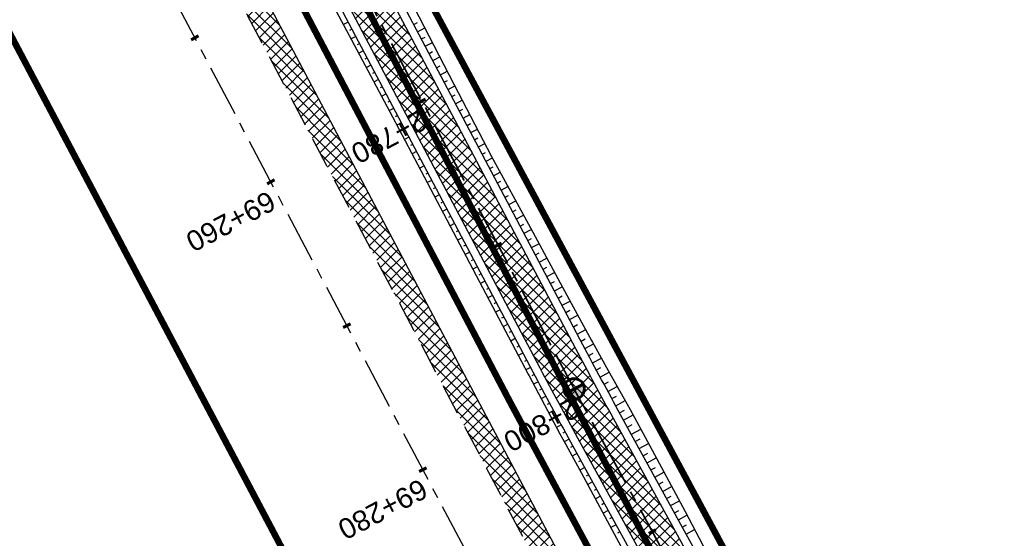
# Model space of a CAD drawing. Header units: metres. Extents: x 7529682 to 7533751, y 5721195 to 5727842.
# Tile 82 of 210: x 7530987 to 7531048, y 5725317 to 5725349. Entities that reach past the tile are written whole.
import ezdxf

# ---------------------------------------------------------------- set-up
doc = ezdxf.new("R2010")
doc.units = ezdxf.units.M
for name, pattern in [('817-dzialki-09-05-04$0$HIDDEN', [0.375, 0.25, -0.125]), ('ACAD_ISO05W100', [33, 24, -3, 0, -3, 0, -3]), ('CENTER', [50.8, 31.75, -6.35, 6.35, -6.35]), ('CENTER2', [28.575, 19.05, -3.175, 3.175, -3.175]), ('HIDDEN', [9.525, 6.35, -3.175])]:
    doc.linetypes.add(name, pattern=pattern)
for name, color, linetype in [('C-DROGI-SYTUACJA', 7, 'Continuous'), ('C-DROGI-SYTUACJA-ETYKIETY', 7, 'Continuous'), ('D-hatch-pobocza', 131, 'Continuous'), ('D-pobocza', 60, 'Continuous'), ('D-rowy', 160, 'Continuous'), ('D-skarpa', 2, 'Continuous'), ('D-skarpa-kreskowanie', 2, 'Continuous')]:
    doc.layers.add(name, color=color, linetype=linetype)
for name, color, linetype, lineweight, true_color in [('D-ewidencja-numery', 7, 'Continuous', 50, 0x40ff00), ('D-hatch-ciag-pieszo-rowerowy', 7, 'Continuous', 13, 0xff9f80), ('D-LR-etap-III', 7, '817-dzialki-09-05-04$0$HIDDEN', 50, 0x00008f)]:
    doc.layers.add(name, color=color, linetype=linetype, lineweight=lineweight, true_color=true_color)
for name, color, linetype, lineweight in [('D-krawędzie', 3, 'Continuous', 30), ('D-obrzeża', 2, 'Continuous', 30), ('D-oś', 10, 'CENTER', 30), ('D-pas-drogowy', 7, 'ACAD_ISO05W100', 50)]:
    doc.layers.add(name, color=color, linetype=linetype, lineweight=lineweight)
doc.layers.add('poprzeczki', color=7, linetype='Continuous', true_color=0x0000c7)
doc.styles.get("Standard").update_dxf_attribs({"font": 'arial.ttf'})
pattern_1 = [(45, (0, 0), (-0.33675960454, 0.33675960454), []), (135, (0, 0), (-0.33675960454, -0.33675960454), [])]

# ---------------------------------------------------------------- blocks, each defined once
blk = doc.blocks.new('AeccTickLine')
at = {"color": 0, "linetype": 'ByBlock', "lineweight": -2}
blk.add_line((0, 1), (0, -1), dxfattribs=at)
blk = doc.blocks.new('kilometraz')
at = {"linetype": 'ByBlock', "lineweight": -2}
blk.add_hatch(color=0, dxfattribs=at).paths.add_polyline_path([(0, -0.28125, 0.41421356), (0.28125, 0, 0.41421356), (0, 0.28125)])
at = {"color": 0, "linetype": 'ByBlock', "lineweight": -2}
blk.add_line((0, 0.28125), (0, -0.28125), dxfattribs=at)
blk.add_circle((0, 0), 0.28125, dxfattribs=at)

msp = doc.modelspace()

# ---------------------------------------------------------------- hatches: boundary and pattern name
at = {"layer": 'D-hatch-ciag-pieszo-rowerowy'}
h = msp.add_hatch(dxfattribs=at)
h.set_pattern_fill('ANSI37', color=256, scale=0.15, style=0)
h.set_pattern_definition(pattern_1)
h.paths.add_polyline_path([(7531004.677, 5725360.684), (7531003.472, 5725360.289), (7531020.53, 5725328.004, 0.004067), (7531022.845, 5725323.708), (7531032.808, 5725305.571, -0.004228), (7531035.213, 5725301.104), (7531043.691, 5725285.032), (7531044.822, 5725285.569), (7531036.314, 5725301.696, 0.004228), (7531033.909, 5725306.164), (7531023.945, 5725324.301, -0.004067), (7531021.63, 5725328.597)])
h.paths.add_polyline_path([(7531003.472, 5725360.289), (7531002.267, 5725359.893), (7531019.429, 5725327.411, 0.004067), (7531021.744, 5725323.115), (7531031.707, 5725304.978, -0.004228), (7531034.112, 5725300.511), (7531042.561, 5725284.496), (7531043.691, 5725285.032), (7531035.213, 5725301.104, 0.004228), (7531032.808, 5725305.571), (7531022.845, 5725323.708, -0.004067), (7531020.53, 5725328.004)])
at = {"layer": 'D-hatch-pobocza'}
h = msp.add_hatch(dxfattribs=at)
h.set_pattern_fill('ANSI37', color=256, scale=0.15, style=0)
h.set_pattern_definition(pattern_1)
h.paths.add_polyline_path([(7531057.01, 5725246.72), (7531044.19, 5725271.11), (7531030.97, 5725296.42), (7531019.37, 5725318.31), (7531007.54, 5725340.71), (7530994.47, 5725365.47), (7530982.58, 5725387.65), (7530971.81, 5725408.22), (7530959.96, 5725430.76), (7530944.54, 5725460.14), (7530935.92, 5725477.07), (7530923.1, 5725500.31), (7530908, 5725529.49), (7530889.658, 5725563.375), (7530889.586, 5725561.257), (7530918.172, 5725507.178), (7530950.163, 5725446.305), (7530993.419, 5725364.265), (7531022.766, 5725308.719), (7531053.81, 5725249.872), (7531081.166, 5725197.875), (7531103.902, 5725154.541), (7531128.123, 5725108.448), (7531149.321, 5725068.209), (7531151.44, 5725067.36), (7531152.004, 5725067.286), (7531141.2, 5725086.69), (7531129.87, 5725108.78), (7531118.46, 5725130.11), (7531107.39, 5725151.39), (7531095.36, 5725174.01), (7531083.61, 5725196.49), (7531071.56, 5725218.8)])

# ---------------------------------------------------------------- linework, layer by layer
at = {"layer": 'C-DROGI-SYTUACJA', "color": 10, "linetype": 'CENTER2', "lineweight": 35, "ltscale": 0.2}
msp.add_lwpolyline([(7530894.636, 5725580.102), (7530904.4, 5725561.506, -0.112773), (7530906.681, 5725552.894), (7530906.773, 5725550.234, 0.113466), (7530910.233, 5725537.244), (7530924.386, 5725510.469), (7530956.378, 5725449.593), (7530999.633, 5725367.556), (7531020.53, 5725328.004, 0.004067), (7531022.845, 5725323.708), (7531022.845, 5725323.708), (7531032.808, 5725305.571, -0.004228)], format="xyb", dxfattribs=at)
at = {"layer": 'D-ewidencja-numery', "color": 12, "ltscale": 15, "true_color": 0xc70000}
msp.add_lwpolyline([(7530900.952, 5725579.946), (7530904.81, 5725571.977), (7530903.682, 5725568.566), (7530908.901, 5725558.845), (7530910.252, 5725545.672), (7530912.873, 5725538.646), (7530945.278, 5725478.464), (7530959.692, 5725450.246), (7531002.827, 5725368.192), (7531044.704, 5725290.314), (7531064.099, 5725253.213), (7531083.01, 5725216.678), (7531113.013, 5725158.466), (7531137.364, 5725113.071), (7531150.831, 5725086.712), (7531159.746, 5725076.641), (7531166.31, 5725074.58), (7531172.29, 5725062.58)], dxfattribs=at)
at = {"layer": 'D-krawędzie', "linetype": 'HIDDEN', "ltscale": 0.3, "flags": 128}
msp.add_lwpolyline([(7530572.01, 5726166.06), (7530620.381, 5726072.761), (7530641.555, 5726032.008), (7530660.961, 5725995.07), (7530689.128, 5725941.54), (7530707.336, 5725907.032), (7530725.256, 5725873.093), (7530743.97, 5725837.654), (7530770.527, 5725787.119), (7530787.864, 5725754.267), (7530809.898, 5725712.542), (7530824.739, 5725684.389), (7530840.856, 5725653.693), (7530860.675, 5725616.154), (7530865.283, 5725607.394), (7530878.05, 5725583.08), (7530918.172, 5725507.178), (7530950.163, 5725446.305), (7530993.419, 5725364.265), (7531022.766, 5725308.719), (7531053.81, 5725249.872), (7531081.166, 5725197.875), (7531103.902, 5725154.541), (7531128.123, 5725108.448), (7531149.3, 5725068.25), (7531167.38, 5725033.767), (7531197.165, 5724976.988), (7531228.151, 5724918.034), (7531253.153, 5724870.491), (7531286.796, 5724806.654), (7531306.74, 5724768.665), (7531335.094, 5724714.652), (7531357.319, 5724672.439), (7531373.645, 5724641.454), (7531392.162, 5724605.999), (7531418.48, 5724555.853), (7531439.727, 5724515.582), (7531468.399, 5724461.077), (7531491.782, 5724416.528), (7531531.99, 5724339.833), (7531557.227, 5724291.659), (7531569.852, 5724267.577), (7531591.376, 5724226.548), (7531610.004, 5724191.103), (7531616.883, 5724177.999), (7531629.985, 5724153.025), (7531641.007, 5724132.022), (7531664.906, 5724087.617), (7531677.644, 5724064.786), (7531683.112, 5724054.988), (7531686.753, 5724048.18), (7531695.448, 5724031.697), (7531703.749, 5724015.917), (7531709.214, 5724005.514), (7531719.389, 5723986.147), (7531726.295, 5723973), (7531732.741, 5723960.736), (7531735.13, 5723956.19)], dxfattribs=at)
at = {"layer": 'D-LR-etap-III', "ltscale": 10, "flags": 128}
msp.add_lwpolyline([(7531750.474, 5723895.103, 0.4, 0.4, 0), (7531750.505, 5723895.13, 0.4, 0.4, 0), (7531682.71, 5724022.92, 0.4, 0.4, 0), (7531619.177, 5724147.204, 0.4, 0.4, 0), (7531592.309, 5724198.489, 0.4, 0.4, 0), (7531553.264, 5724272.919, 0.4, 0.4, 0), (7531504.02, 5724366.79, 0.4, 0.4, 0), (7531482.09, 5724407.62, 0.4, 0.4, 0), (7531412.35, 5724541.183, 0.4, 0.4, 0), (7531388.464, 5724586.93, 0.4, 0.4, 0), (7531345.12, 5724669.94, 0.4, 0.4, 0), (7531127.66, 5725081.67, 0.4, 0.4, 0), (7531059.253, 5725211.041, 0.4, 0.4, 0), (7531008.007, 5725307.954, 0.4, 0.4, 0), (7530964.182, 5725390.836, 0.4, 0.4, 0), (7530914.557, 5725484.684, 0.4, 0.4, 0), (7530865.243, 5725577.494, 0.4, 0.4, 0), (7530840.085, 5725624.059, 0.4, 0.4, 0), (7530802.56, 5725694.925, 0.4, 0.4, 0), (7530755.54, 5725787.51, 0.4, 0.4, 0), (7530708.718, 5725876.303, 0.4, 0.4, 0), (7530695.12, 5725902.09, 0.4, 0.4, 0), (7530642.914, 5726001.078, 0.4, 0.4, 0), (7530634.935, 5726016.147, 0.4, 0.4, 0), (7530610.82, 5726061.93, 0.4, 0.4, 0), (7530610.82, 5726061.93, 0.4, 0.4, 0), (7530607.21, 5726063.51, 0.4, 0.4, 0), (7530597.42, 5726080.68, 0.4, 0.4, 0), (7530591.16, 5726088.44, 0.4, 0.4, 0), (7530581.28, 5726107.21, 0.4, 0.4, 0), (7530571.29, 5726130.56, 0.4, 0.4, 0), (7530549.555, 5726171.527, 0.4, 0.4, 0), (7530531.014, 5726206.474, 0.4, 0.4, 0), (7530516.461, 5726236.017, 0.4, 0.4, 0), (7530500.799, 5726266.141, 0.4, 0.4, 0), (7530491.35, 5726283.94, 0.4, 0.4, 0), (7530482.4, 5726303.41, 0.4, 0.4, 0), (7530482.4, 5726303.41, 0.4, 0.4, 0), (7530450.41, 5726357.28, 0.4, 0.4, 0), (7530397.759, 5726458.5, 0.4, 0.4, 0), (7530334.708, 5726583.665, 0.4, 0.4, 0), (7530303.939, 5726645.168, 0.4, 0.4, 0), (7530300.51, 5726651.778, 0.4, 0.4, 0), (7530289.214, 5726671.967, 0.4, 0.4, 0), (7530281.54, 5726685.57, 0.4, 0.4, 0), (7530261.371, 5726724.163, 0.4, 0.4, 0), (7530254.03, 5726738.21, 0.4, 0.4, 0), (7530197.22, 5726845.06, 0.4, 0.4, 0), (7530194.71, 5726849.15, 0.4, 0.4, 0), (7530195.92, 5726850.75, 0.4, 0.4, 0), (7530170.547, 5726892.961, 0.4, 0.4, 0), (7530143.175, 5726945.066, 0.4, 0.4, 0), (7530105.06, 5727018.32, 0.4, 0.4, 0), (7530100.06, 5727027.16, 0.4, 0.4, 0), (7530062.319, 5727099.625, 0.4, 0.4, 0), (7530015.379, 5727189.42, 0.4, 0.4, 0), (7529983.208, 5727250.207, 0.4, 0.4, 0), (7529953.284, 5727306.747, 0.4, 0.4, 0), (7529900.671, 5727406.159, 0.4, 0.4, 0), (7529890.63, 5727425.131, 0.4, 0.4, 0), (7529875.155, 5727454.426, 0.4, 0.4, 0), (7529857.56, 5727487.787, 0.4, 0.4, 0), (7529835.194, 5727530.193, 0.4, 0.4, 0), (7529811.741, 5727574.662, 0.4, 0.4, 0), (7529792.102, 5727611.923, 0.4, 0.4, 0), (7529768.066, 5727657.47, 0.4, 0.4, 0), (7529755.211, 5727682.131, 0.4, 0.4, 0), (7529753.31, 5727681.13, 0.4, 0.4, 0), (7529739.21, 5727707.77, 0.4, 0.4, 0), (7529735.395, 5727711.252, 0.4, 0.4, 0), (7529725.42, 5727730.2, 0.4, 0.4, 0), (7529723.55, 5727729.88, 0.4, 0.4, 0), (7529695.567, 5727782.932, 0.4, 0.4, 0), (7529717.68, 5727794.024, 0.4, 0.4, 0), (7529736.275, 5727758.647, 0.4, 0.4, 0), (7529736.275, 5727758.647, 0.4, 0.4, 0), (7529744.511, 5727750.406, 0.4, 0.4, 0), (7529744.511, 5727750.406, 0.4, 0.4, 0), (7529750.283, 5727738.55, 0.4, 0.4, 0), (7529777.109, 5727687.569, 0.4, 0.4, 0), (7529796.515, 5727651.33, 0.4, 0.4, 0), (7529814.938, 5727616.793, 0.4, 0.4, 0), (7529839.007, 5727572.304, 0.4, 0.4, 0), (7529860.618, 5727532.509, 0.4, 0.4, 0), (7529882.349, 5727491.504, 0.4, 0.4, 0), (7529904.865, 5727449.096, 0.4, 0.4, 0), (7529920.747, 5727418.885, 0.4, 0.4, 0), (7529946.677, 5727368.547, 0.4, 0.4, 0), (7529972.025, 5727320.573, 0.4, 0.4, 0), (7529987.74, 5727290.153, 0.4, 0.4, 0), (7529996.497, 5727273.662, 0.4, 0.4, 0), (7530017.541, 5727234.203, 0.4, 0.4, 0), (7530033.054, 5727204.864, 0.4, 0.4, 0), (7530051.623, 5727170.223, 0.4, 0.4, 0), (7530069.277, 5727137.016, 0.4, 0.4, 0), (7530089.385, 5727097.534, 0.4, 0.4, 0), (7530109.713, 5727060.747, 0.4, 0.4, 0), (7530136.77, 5727011.64, 0.4, 0.4, 0), (7530162.447, 5726962.744, 0.4, 0.4, 0), (7530187.674, 5726916.992, 0.4, 0.4, 0), (7530207.821, 5726879.335, 0.4, 0.4, 0), (7530230.626, 5726834.519, 0.4, 0.4, 0), (7530262.288, 5726776.618, 0.4, 0.4, 0), (7530277.51, 5726760.213, 0.4, 0.4, 0), (7530286.037, 5726744.107, 0.4, 0.4, 0), (7530288.097, 5726735.884, 0.4, 0.4, 0), (7530290.394, 5726725.047, 0.4, 0.4, 0), (7530296.177, 5726713.583, 0.4, 0.4, 0), (7530302.726, 5726701.182, 0.4, 0.4, 0), (7530325.685, 5726657.466, 0.4, 0.4, 0), (7530343.244, 5726623.649, 0.4, 0.4, 0), (7530360.23, 5726591.747, 0.4, 0.4, 0), (7530383.209, 5726548.059, 0.4, 0.4, 0), (7530406.018, 5726503.606, 0.4, 0.4, 0), (7530427.465, 5726462.62, 0.4, 0.4, 0), (7530447.928, 5726424.388, 0.4, 0.4, 0), (7530471.127, 5726379.921, 0.4, 0.4, 0), (7530490.501, 5726343.033, 0.4, 0.4, 0), (7530509.499, 5726306.733, 0.4, 0.4, 0), (7530529.89, 5726267.244, 0.4, 0.4, 0), (7530543.852, 5726238.99, 0.4, 0.4, 0), (7530554.809, 5726218.944, 0.4, 0.4, 0), (7530559.027, 5726212.223, 0.4, 0.4, 0), (7530563.061, 5726206.41, 0.4, 0.4, 0), (7530566.934, 5726200.464, 0.4, 0.4, 0), (7530569.771, 5726194.902, 0.4, 0.4, 0), (7530571.473, 5726191.282, 0.4, 0.4, 0), (7530572.839, 5726188.025, 0.4, 0.4, 0), (7530575.295, 5726182.035, 0.4, 0.4, 0), (7530579.737, 5726173.306, 0.4, 0.4, 0), (7530583.3, 5726167.41, 0.4, 0.4, 0), (7530593.4, 5726163.33, 0.4, 0.4, 0), (7530598.618, 5726155.264, 0.4, 0.4, 0), (7530608.258, 5726140.497, 0.4, 0.4, 0), (7530603.27, 5726136.83, 0.4, 0.4, 0), (7530606.53, 5726131.84, 0.4, 0.4, 0), (7530604.239, 5726124.217, 0.4, 0.4, 0), (7530605.847, 5726121.63, 0.4, 0.4, 0), (7530608.972, 5726116.164, 0.4, 0.4, 0), (7530618.114, 5726097.791, 0.4, 0.4, 0), (7530651.213, 5726034.96, 0.4, 0.4, 0), (7530670.244, 5725998.611, 0.4, 0.4, 0), (7530698.075, 5725945.953, 0.4, 0.4, 0), (7530716.506, 5725911.305, 0.4, 0.4, 0), (7530735.223, 5725875.667, 0.4, 0.4, 0), (7530752.504, 5725842.155, 0.4, 0.4, 0), (7530778.311, 5725793.501, 0.4, 0.4, 0), (7530797.5, 5725756.382, 0.4, 0.4, 0), (7530812.519, 5725728.289, 0.4, 0.4, 0), (7530820.039, 5725713.16, 0.4, 0.4, 0), (7530822.422, 5725710.194, 0.4, 0.4, 0), (7530833.155, 5725688.801, 0.4, 0.4, 0), (7530849.629, 5725656.159, 0.4, 0.4, 0), (7530867.983, 5725621.964, 0.4, 0.4, 0), (7530872.63, 5725612.888, 0.4, 0.4, 0), (7530880.354, 5725597.595, 0.4, 0.4, 0), (7530883.839, 5725593.389, 0.4, 0.4, 0), (7530891.782, 5725587.763, 0.4, 0.4, 0), (7530895.039, 5725584.281, 0.4, 0.4, 0), (7530897.034, 5725580.941, 0.4, 0.4, 0), (7530900.952, 5725579.946, 0.4, 0.4, 0), (7530904.81, 5725571.977, 0.4, 0.4, 0), (7530903.682, 5725568.566, 0.4, 0.4, 0), (7530908.901, 5725558.845, 0.4, 0.4, 0), (7530910.252, 5725545.672, 0.4, 0.4, 0), (7530912.873, 5725538.646, 0.4, 0.4, 0), (7530945.278, 5725478.464, 0.4, 0.4, 0), (7530959.692, 5725450.246, 0.4, 0.4, 0), (7531002.827, 5725368.192, 0.4, 0.4, 0), (7531044.704, 5725290.314, 0.4, 0.4, 0), (7531064.099, 5725253.213, 0.4, 0.4, 0), (7531083.01, 5725216.678, 0.4, 0.4, 0), (7531113.013, 5725158.466, 0.4, 0.4, 0), (7531137.364, 5725113.071, 0.4, 0.4, 0), (7531150.831, 5725086.712, 0.4, 0.4, 0), (7531159.746, 5725076.641, 0.4, 0.4, 0), (7531166.31, 5725074.58, 0.4, 0.4, 0), (7531172.29, 5725062.58, 0.4, 0.4, 0), (7531170.59, 5725055.606, 0.4, 0.4, 0), (7531173.733, 5725044.081, 0.4, 0.4, 0), (7531215.342, 5724964.86, 0.4, 0.4, 0), (7531238.054, 5724921.685, 0.4, 0.4, 0), (7531262.39, 5724875.283, 0.4, 0.4, 0), (7531295.587, 5724811.266, 0.4, 0.4, 0), (7531348.488, 5724712.363, 0.4, 0.4, 0), (7531363.741, 5724682.684, 0.4, 0.4, 0), (7531366.987, 5724675.865, 0.4, 0.4, 0), (7531382.541, 5724646.111, 0.4, 0.4, 0), (7531401.299, 5724610.875, 0.4, 0.4, 0), (7531428.965, 5724558.862, 0.4, 0.4, 0), (7531449.111, 5724520.398, 0.4, 0.4, 0), (7531477.293, 5724465.831, 0.4, 0.4, 0), (7531500.996, 5724421.113, 0.4, 0.4, 0), (7531512.122, 5724400.549, 0.4, 0.4, 0), (7531513.782, 5724396.757, 0.4, 0.4, 0), (7531526.32, 5724379.39, 0.4, 0.4, 0), (7531566.784, 5724302.736, 0.4, 0.4, 0), (7531612.277, 5724225.61, 0.4, 0.4, 0), (7531620.493, 5724210.548, 0.4, 0.4, 0), (7531631.578, 5724196.258, 0.4, 0.4, 0), (7531653.484, 5724152.434, 0.4, 0.4, 0), (7531661.151, 5724128.494, 0.4, 0.4, 0), (7531673.881, 5724101.186, 0.4, 0.4, 0), (7531684.691, 5724081.184, 0.4, 0.4, 0), (7531699.212, 5724051.17, 0.4, 0.4, 0), (7531704.034, 5724040.584, 0.4, 0.4, 0), (7531704.034, 5724040.584, 0.4, 0.4, 0), (7531703.913, 5724037.17, 0.4, 0.4, 0), (7531736.42, 5723969.232, 0.4, 0.4, 0), (7531738.285, 5723967.699, 0.4, 0.4, 0), (7531742.181, 5723962.346, 0.4, 0.4, 0), (7531744.286, 5723958.616, 0.4, 0.4, 0), (7531755.393, 5723944.193, 0.4, 0.4, 0), (7531758.69, 5723936.76, 0.4, 0.4, 0), (7531780.08, 5723929.25, 0.4, 0.4, 0), (7531792.612, 5723906.338, 0.4, 0.4, 0), (7531792.612, 5723906.338, 0.4, 0.4, 0), (7531756.962, 5723883.055, 0.4, 0.4, 0), (7531750.46, 5723895.13, 0.4, 0.4, 0), (7531750.46, 5723895.13, 0, 0, 0)], format="xyseb", dxfattribs=at)
at = {"layer": 'D-obrzeża'}
for points in [[(7531033.909, 5725306.164), (7531023.945, 5725324.301, -0.004067), (7531021.63, 5725328.597), (7531000.738, 5725368.139), (7530957.484, 5725450.176), (7530925.491, 5725511.052), (7530911.472, 5725537.574, -0.113466), (7530908.012, 5725550.564), (7530907.843, 5725555.506, 0.112773), (7530906.702, 5725559.812), (7530903.597, 5725565.724, -0.119345), (7530903.024, 5725568.007), (7530902.99, 5725572.112)], [(7530898.537, 5725569.984), (7530903.161, 5725561.178, -0.112773), (7530905.442, 5725552.566), (7530905.533, 5725549.904, 0.113466), (7530908.993, 5725536.913), (7530923.28, 5725509.886), (7530955.272, 5725449.011), (7530998.527, 5725366.973), (7531019.429, 5725327.411, 0.004067), (7531021.744, 5725323.115), (7531031.707, 5725304.978, -0.004228)]]:
    msp.add_lwpolyline(points, format="xyb", dxfattribs=at)
at = {"layer": 'D-oś', "ltscale": 0.1}
msp.add_lwpolyline([(7531164.28, 5725032.142), (7531146.202, 5725066.622), (7531125.026, 5725106.818), (7531100.803, 5725152.914), (7531078.067, 5725196.247), (7531050.713, 5725248.241), (7531019.672, 5725307.084), (7530990.323, 5725362.632), (7530947.066, 5725444.675), (7530915.075, 5725505.546), (7530874.954, 5725581.449)], dxfattribs=at)
at = {"layer": 'D-pas-drogowy', "ltscale": 0.2, "flags": 128}
msp.add_lwpolyline([(7531633.019, 5724182.834, 0.4, 0.4, 0), (7531617.559, 5724211.608, 0.4, 0.4, 0), (7531566.784, 5724302.736, 0.4, 0.4, 0), (7531538.419, 5724356.47, 0.4, 0.4, 0), (7531526.32, 5724379.39, 0.4, 0.4, 0), (7531516.102, 5724393.607, 0.4, 0.4, 0.001485), (7531513.78, 5724396.838, 0.4, 0.4, 0), (7531501.87, 5724413.41, 0.4, 0.4, 0), (7531474.926, 5724464.508, 0.4, 0.4, 0), (7531446.2, 5724518.992, 0.4, 0.4, 0), (7531424.962, 5724559.262, 0.4, 0.4, 0), (7531398.444, 5724609.566, 0.4, 0.4, 0), (7531379.647, 5724645.216, 0.4, 0.4, 0), (7531365.23, 5724672.56, 0.4, 0.4, 0), (7531341.306, 5724717.915, 0.4, 0.4, 0), (7531312.9, 5724771.789, 0.4, 0.4, 0), (7531292.591, 5724810.307, 0.4, 0.4, 0), (7531259.392, 5724873.271, 0.4, 0.4, 0), (7531233.74, 5724921.923, 0.4, 0.4, 0), (7531203.073, 5724980.092, 0.4, 0.4, 0), (7531173.471, 5725036.225, 0.4, 0.4, 0), (7531168.27, 5725046.09, 0.4, 0.4, 0), (7531172.29, 5725062.58, 0.4, 0.4, 0), (7531166.31, 5725074.58, 0.4, 0.4, 0), (7531150.32, 5725079.6, 0.4, 0.4, 0), (7531141.5, 5725096.43, 0.4, 0.4, 0), (7531109.312, 5725157.814, 0.4, 0.4, 0), (7531086.641, 5725201.048, 0.4, 0.4, 0), (7531059.198, 5725253.384, 0.4, 0.4, 0), (7531028.207, 5725312.489, 0.4, 0.4, 0), (7530999.105, 5725367.99, 0.4, 0.4, 0), (7530956.248, 5725449.725, 0.4, 0.4, 0), (7530924.398, 5725510.464, 0.4, 0.4, 0), (7530897.51, 5725561.74, 0.4, 0.4, 0), (7530894.46, 5725566.14, 0.4, 0.4, 0), (7530892.16, 5725570.49, 0.4, 0.4, 0), (7530869.363, 5725613.307, 0.4, 0.4, 0), (7530861.694, 5725627.705, 0.4, 0.4, 0), (7530852.74, 5725644.52, 0.4, 0.4, 0), (7530831.51, 5725684.2, 0.4, 0.4, 0), (7530811.13, 5725722.52, 0.4, 0.4, 0), (7530792.348, 5725757.941, 0.4, 0.4, 0), (7530768.03, 5725803.8, 0.4, 0.4, 0), (7530748.769, 5725840.179, 0.4, 0.4, 0), (7530727.7, 5725879.97, 0.4, 0.4, 0), (7530712.098, 5725909.545, 0.4, 0.4, 0), (7530693.644, 5725944.645, 0.4, 0.4, 0), (7530665.702, 5725997.539, 0.4, 0.4, 0), (7530641.76, 5726042.88, 0.4, 0.4, 0), (7530616.5, 5726091.48, 0.4, 0.4, 0), (7530604.628, 5726114.32, 0.4, 0.4, -0.007763), (7530602.5, 5726118.43, 0.4, 0.4, 0), (7530603.992, 5726123.395, 0.4, 0.4, 0), (7530606.53, 5726131.84, 0.4, 0.4, 0), (7530603.27, 5726136.83, 0.4, 0.4, 0), (7530593.776, 5726151.369, 0.4, 0.4, 0), (7530590.203, 5726156.84, 0.4, 0.4, 0), (7530583.3, 5726167.41, 0.4, 0.4, 0), (7530580.578, 5726170.428, 0.4, 0.4, 0), (7530575.85, 5726175.67, 0.4, 0.4, 0), (7530569.01, 5726186.66, 0.4, 0.4, 0), (7530562.555, 5726199.189, 0.4, 0.4, 0), (7530555.67, 5726211.39, 0.4, 0.4, 0), (7530548.29, 5726224.23, 0.4, 0.4, 0), (7530540.58, 5726237.71, 0.4, 0.4, 0), (7530532.68, 5726252.65, 0.4, 0.4, 0), (7530524.06, 5726269.35, 0.4, 0.4, 0), (7530502.82, 5726309.91, 0.4, 0.4, 0), (7530488.83, 5726336.63, 0.4, 0.4, 0), (7530466.03, 5726380.16, 0.4, 0.4, 0), (7530438.47, 5726432.77, 0.4, 0.4, 0), (7530424.53, 5726459.09, 0.4, 0.4, 0), (7530401.63, 5726502.97, 0.4, 0.4, 0), (7530383.38, 5726538.06, 0.4, 0.4, 0), (7530353.97, 5726593.52, 0.4, 0.4, 0), (7530338.47, 5726622.74, 0.4, 0.4, 0), (7530322.01, 5726653.88, 0.4, 0.4, 0), (7530297.54, 5726700.33, 0.4, 0.4, 0), (7530287.38, 5726719.6, 0.4, 0.4, 0), (7530285.95, 5726722.316, 0.4, 0.4, 0), (7530280.26, 5726733.12, 0.4, 0.4, 0), (7530266.73, 5726758.74, 0.4, 0.4, 0), (7530260.42, 5726770.47, 0.4, 0.4, 0), (7530253.25, 5726783.82, 0.4, 0.4, 0), (7530244.95, 5726799.33, 0.4, 0.4, 0), (7530239.39, 5726808.49, 0.4, 0.4, 0), (7530238.29, 5726807.9, 0.4, 0.4, 0), (7530218.11, 5726850.67, 0.4, 0.4, 0), (7530175.907, 5726928.168, 0.4, 0.4, 0), (7530096.68, 5727076.15, 0.4, 0.4, 0), (7530094.68, 5727079.89, 0.4, 0.4, 0), (7530064.597, 5727135.523, 0.4, 0.4, 0), (7530046.731, 5727168.892, 0.4, 0.4, 0), (7530025.803, 5727208.461, 0.4, 0.4, 0), (7530012.847, 5727232.979, 0.4, 0.4, 0), (7529994.15, 5727268.45, 0.4, 0.4, 0), (7529981.671, 5727291.93, 0.4, 0.4, 0), (7529949.89, 5727351.73, 0.4, 0.4, 0), (7529924.75, 5727399.03, 0.4, 0.4, 0), (7529915.516, 5727417.1, 0.4, 0.4, 0), (7529885.83, 5727475.19, 0.4, 0.4, 0), (7529862.56, 5727519.97, 0.4, 0.4, 0), (7529852.985, 5727538.191, 0.4, 0.4, 0), (7529836.513, 5727569.511, 0.4, 0.4, 0), (7529815.369, 5727609.141, 0.4, 0.4, 0), (7529792.795, 5727651.247, 0.4, 0.4, 0), (7529774.199, 5727685.858, 0.4, 0.4, 0), (7529746.966, 5727736.059, 0.4, 0.4, 0), (7529733.92, 5727757.62, 0.4, 0.4, 0), (7529708.607, 5727806.389, 0.4, 0.4, 0), (7529688.492, 5727796.345, 0.4, 0.4, 0), (7529723.55, 5727729.88, 0.4, 0.4, 0), (7529725.42, 5727730.2, 0.4, 0.4, 0), (7529735.38, 5727711.28, 0.4, 0.4, 0), (7529739.21, 5727707.77, 0.4, 0.4, 0), (7529753.31, 5727681.13, 0.4, 0.4, 0), (7529755.178, 5727682.114, 0.4, 0.4, 0), (7529792.102, 5727611.923, 0.4, 0.4, 0), (7529811.741, 5727574.662, 0.4, 0.4, 0), (7529835.194, 5727530.193, 0.4, 0.4, 0), (7529857.56, 5727487.787, 0.4, 0.4, 0), (7529875.155, 5727454.426, 0.4, 0.4, 0), (7529890.63, 5727425.131, 0.4, 0.4, 0), (7529900.671, 5727406.159, 0.4, 0.4, 0), (7529953.284, 5727306.747, 0.4, 0.4, 0), (7529983.208, 5727250.207, 0.4, 0.4, 0), (7530015.379, 5727189.42, 0.4, 0.4, 0), (7530062.319, 5727099.625, 0.4, 0.4, 0), (7530100.06, 5727027.16, 0.4, 0.4, 0), (7530105.06, 5727018.32, 0.4, 0.4, 0), (7530143.175, 5726945.066, 0.4, 0.4, 0), (7530170.547, 5726892.961, 0.4, 0.4, 0), (7530195.92, 5726850.75, 0.4, 0.4, 0), (7530194.71, 5726849.15, 0.4, 0.4, 0), (7530197.22, 5726845.06, 0.4, 0.4, 0), (7530254.03, 5726738.21, 0.4, 0.4, 0), (7530261.371, 5726724.163, 0.4, 0.4, 0), (7530281.54, 5726685.57, 0.4, 0.4, 0), (7530289.214, 5726671.967, 0.4, 0.4, 0), (7530300.51, 5726651.778, 0.4, 0.4, 0), (7530303.939, 5726645.168, 0.4, 0.4, 0), (7530334.708, 5726583.665, 0.4, 0.4, 0), (7530397.759, 5726458.5, 0.4, 0.4, 0), (7530450.41, 5726357.28, 0.4, 0.4, 0), (7530482.4, 5726303.41, 0.4, 0.4, 0), (7530483.688, 5726301.003, 0.4, 0.4, 0), (7530491.35, 5726283.94, 0.4, 0.4, 0), (7530512.67, 5726243.78, 0.4, 0.4, 0), (7530529.43, 5726209.46, 0.4, 0.4, 0), (7530571.29, 5726130.56, 0.4, 0.4, 0), (7530581.28, 5726107.21, 0.4, 0.4, 0), (7530591.16, 5726088.44, 0.4, 0.4, 0), (7530597.42, 5726080.68, 0.4, 0.4, 0), (7530607.21, 5726063.51, 0.4, 0.4, 0), (7530610.82, 5726061.93, 0.4, 0.4, 0), (7530634.935, 5726016.147, 0.4, 0.4, 0), (7530642.914, 5726001.078, 0.4, 0.4, 0), (7530695.12, 5725902.09, 0.4, 0.4, 0), (7530708.718, 5725876.303, 0.4, 0.4, 0), (7530755.54, 5725787.51, 0.4, 0.4, 0), (7530802.56, 5725694.925, 0.4, 0.4, 0), (7530840.085, 5725624.059, 0.4, 0.4, 0), (7530865.243, 5725577.494, 0.4, 0.4, 0), (7530914.557, 5725484.684, 0.4, 0.4, 0), (7530964.182, 5725390.836, 0.4, 0.4, 0), (7531008.007, 5725307.954, 0.4, 0.4, 0), (7531059.253, 5725211.041, 0.4, 0.4, 0), (7531127.66, 5725081.67, 0.4, 0.4, 0), (7531345.12, 5724669.94, 0.4, 0.4, 0), (7531388.464, 5724586.93, 0.4, 0.4, 0), (7531412.35, 5724541.183, 0.4, 0.4, 0), (7531482.09, 5724407.62, 0.4, 0.4, 0), (7531504.02, 5724366.79, 0.4, 0.4, 0), (7531519.374, 5724337.52, 0.4, 0.4, 0), (7531563.749, 5724252.932, 0.4, 0.4, 0), (7531602.175, 5724179.681, 0.4, 0.4, 0), (7531619.177, 5724147.204, 0.4, 0.4, 0), (7531625.038, 5724135.635, 0.4, 0.4, 0), (7531656.796, 5724073.316, 0.4, 0.4, 0), (7531675.12, 5724037.36, 0.4, 0.4, 0), (7531682.71, 5724022.92, 0.4, 0.4, 0), (7531705.565, 5723979.811, 0.4, 0.4, 0), (7531736.606, 5723921.262, 0.4, 0.4, 0), (7531750.46, 5723895.13, 0.4, 0.4, 0), (7531740.77, 5723886.56, 0.4, 0.4, 0), (7531732.86, 5723885, 0.4, 0.4, 0), (7531722.18, 5723887.77, 0.4, 0.4, 0), (7531729.87, 5723862.17, 0.4, 0.4, 0), (7531742.92, 5723861.93, 0.4, 0.4, 0), (7531763.71, 5723859.52, 0.4, 0.4, 0), (7531768.42, 5723854.12, 0.4, 0.4, 0), (7531787.42, 5723817.97, 0.4, 0.4, 0), (7531795.57, 5723809.82, 0.4, 0.4, 0), (7531816.347, 5723819.85, 0.4, 0.4, 0), (7531816.347, 5723819.85, 0.4, 0.4, 0), (7531805.06, 5723843.23, 0.4, 0.4, 0), (7531803.61, 5723886.23, 0.4, 0.4, 0), (7531803.61, 5723886.23, 0.4, 0.4, 0), (7531780.08, 5723929.25, 0.4, 0.4, 0), (7531758.69, 5723936.76, 0.4, 0.4, 0), (7531749.359, 5723946.412, 0.4, 0.4, 0), (7531742.71, 5723953.29, 0.4, 0.4, 0), (7531735.177, 5723967.878, 0.4, 0.4, 0), (7531722.37, 5723992.68, 0.4, 0.4, 0), (7531705.042, 5724030.886, 0.4, 0.4, 0), (7531699.47, 5724043.17, 0.4, 0.4, 0), (7531692.69, 5724058.11, 0.4, 0.4, 0), (7531679.672, 5724084.017, 0.4, 0.4, 0), (7531674.55, 5724094.21, 0.4, 0.4, 0), (7531666.633, 5724114.003, 0.4, 0.4, 0), (7531649, 5724153.82, 0.4, 0.4, 0), (7531641.49, 5724149.34, 0.4, 0.4, 0), (7531626.04, 5724179.34, 0.4, 0.4, 0), (7531633.03, 5724182.84, 0, 0, 0)], format="xyseb", dxfattribs=at)
at = {"layer": 'D-pobocza'}
for points in [[(7530898.085, 5725569.768), (7530902.718, 5725560.945, -0.112773), (7530904.942, 5725552.549), (7530905.038, 5725549.771, 0.113466), (7530908.497, 5725536.781), (7530922.837, 5725509.653), (7530954.83, 5725448.778), (7530998.085, 5725366.74), (7531018.989, 5725327.174, 0.004067), (7531021.304, 5725322.878), (7531031.267, 5725304.741, -0.004228)], [(7531034.349, 5725306.401), (7531024.385, 5725324.538, -0.004067), (7531022.07, 5725328.834), (7531001.18, 5725368.373), (7530957.927, 5725450.408), (7530925.934, 5725511.285), (7530911.968, 5725537.706, -0.113466), (7530908.508, 5725550.696), (7530908.342, 5725555.523, 0.112773), (7530907.145, 5725560.044), (7530903.027, 5725567.886)]]:
    msp.add_lwpolyline(points, format="xyb", dxfattribs=at)
msp.add_lwpolyline([(7531149.321, 5725068.209), (7531151.44, 5725067.36), (7531152.004, 5725067.286), (7531141.2, 5725086.69), (7531129.87, 5725108.78), (7531118.46, 5725130.11), (7531107.39, 5725151.39), (7531095.36, 5725174.01), (7531083.61, 5725196.49), (7531071.56, 5725218.8), (7531057.01, 5725246.72), (7531044.19, 5725271.11), (7531030.97, 5725296.42), (7531019.37, 5725318.31), (7531007.54, 5725340.71), (7530994.47, 5725365.47), (7530982.58, 5725387.65), (7530971.81, 5725408.22), (7530959.96, 5725430.76), (7530944.54, 5725460.14), (7530935.92, 5725477.07), (7530923.1, 5725500.31), (7530908, 5725529.49), (7530889.658, 5725563.375)], dxfattribs=at)
at = {"layer": 'D-rowy', "linetype": 'HIDDEN', "ltscale": 0.1, "const_width": 0.4, "flags": 128}
msp.add_lwpolyline([(7531149.9, 5725074.79), (7531149.9, 5725074.79), (7531138.641, 5725096.214), (7531118.877, 5725133.871), (7531109.577, 5725151.722), (7531096.948, 5725175.106), (7531083.449, 5725201.131), (7531075.375, 5725216.126), (7531058.983, 5725247.129), (7531038.532, 5725286.309), (7531017.626, 5725325.254), (7530968.704, 5725418.289), (7530946.218, 5725461.539)], dxfattribs=at)
at = {"layer": 'D-skarpa', "linetype": 'Continuous'}
for points in [[(7530956.726, 5725444.573), (7530957.248, 5725443.601), (7530961.367, 5725435.716), (7530963.687, 5725431.287), (7530972.954, 5725413.563), (7530975.274, 5725409.134), (7530984.482, 5725391.379), (7530986.817, 5725386.958), (7530989.166, 5725382.544), (7530996.173, 5725369.281), (7530997.638, 5725366.505), (7530998.504, 5725364.855), (7531000.926, 5725360.48), (7531003.308, 5725356.084), (7531008.015, 5725347.261), (7531010.371, 5725342.85), (7531012.699, 5725338.426), (7531018.697, 5725327.036), (7531018.757, 5725326.922), (7531019.701, 5725325.144), (7531020.657, 5725323.371), (7531021.02, 5725322.706), (7531022.098, 5725320.734), (7531024.422, 5725316.431)], [(7530993.254, 5725384.699), (7530995.568, 5725380.267), (7531001.728, 5725368.661), (7531002.601, 5725367.02), (7531004.948, 5725362.605), (7531007.259, 5725358.171), (7531009.555, 5725353.729), (7531014.144, 5725344.844), (7531016.459, 5725340.412), (7531018.84, 5725336.015), (7531021.226, 5725331.621), (7531022.604, 5725329.1), (7531022.665, 5725328.989), (7531023.624, 5725327.252), (7531024.594, 5725325.521), (7531024.962, 5725324.871), (7531026.042, 5725322.9), (7531028.348, 5725318.588), (7531030.735, 5725314.069)]]:
    msp.add_lwpolyline(points, dxfattribs=at)
at = {"layer": 'D-skarpa-kreskowanie', "linetype": 'Continuous'}
for p, q in [((7531007.634, 5725348.665, 107.839), (7531007.347, 5725348.513, 107.622)), ((7531011.676, 5725348.507, 107.976), (7531011.902, 5725348.627, 107.805)), ((7531007.868, 5725348.223, 107.841), (7531007.725, 5725348.148, 107.733)), ((7531011.91, 5725348.065, 107.977), (7531012.358, 5725348.302, 107.64)), ((7531008.102, 5725347.781, 107.842), (7531007.818, 5725347.631, 107.628)), ((7531008.335, 5725347.339, 107.844), (7531008.194, 5725347.264, 107.738)), ((7531012.143, 5725347.623, 107.979), (7531012.365, 5725347.741, 107.812)), ((7531012.377, 5725347.181, 107.98), (7531012.817, 5725347.414, 107.649)), ((7531008.569, 5725346.897, 107.846), (7531008.289, 5725346.749, 107.634)), ((7531012.611, 5725346.739, 107.982), (7531012.828, 5725346.854, 107.818)), ((7531008.802, 5725346.455, 107.847), (7531008.663, 5725346.381, 107.742)), ((7531012.844, 5725346.297, 107.984), (7531013.275, 5725346.525, 107.658)), ((7531009.036, 5725346.013, 107.849), (7531008.76, 5725345.867, 107.641)), ((7531009.269, 5725345.571, 107.85), (7531009.132, 5725345.498, 107.747)), ((7531013.078, 5725345.855, 107.985), (7531013.291, 5725345.968, 107.824)), ((7531013.311, 5725345.413, 107.987), (7531013.734, 5725345.636, 107.668)), ((7531009.503, 5725345.128, 107.852), (7531009.231, 5725344.985, 107.647)), ((7531013.545, 5725344.971, 107.988), (7531013.754, 5725345.081, 107.83)), ((7531009.737, 5725344.686, 107.854), (7531009.602, 5725344.615, 107.752)), ((7531009.97, 5725344.244, 107.855), (7531009.702, 5725344.103, 107.653)), ((7531013.778, 5725344.529, 107.99), (7531014.194, 5725344.748, 107.677)), ((7531010.204, 5725343.802, 107.857), (7531010.071, 5725343.732, 107.756)), ((7531014.012, 5725344.087, 107.992), (7531014.219, 5725344.196, 107.836)), ((7531014.246, 5725343.645, 107.993), (7531014.657, 5725343.862, 107.683)), ((7531010.437, 5725343.36, 107.858), (7531010.173, 5725343.221, 107.659)), ((7531014.479, 5725343.202, 107.995), (7531014.684, 5725343.31, 107.84)), ((7531010.671, 5725342.918, 107.86), (7531010.54, 5725342.849, 107.761)), ((7531010.904, 5725342.476, 107.861), (7531010.641, 5725342.337, 107.663)), ((7531014.713, 5725342.76, 107.996), (7531015.12, 5725342.975, 107.689)), ((7531014.946, 5725342.318, 107.998), (7531015.149, 5725342.425, 107.845)), ((7531011.138, 5725342.034, 107.863), (7531011.006, 5725341.964, 107.764)), ((7531015.18, 5725341.876, 107.999), (7531015.583, 5725342.089, 107.696)), ((7531011.372, 5725341.592, 107.865), (7531011.107, 5725341.452, 107.665)), ((7531015.413, 5725341.434, 108.001), (7531015.614, 5725341.54, 107.85)), ((7531011.605, 5725341.15, 107.866), (7531011.473, 5725341.08, 107.766)), ((7531011.839, 5725340.708, 107.868), (7531011.573, 5725340.567, 107.667)), ((7531015.647, 5725340.992, 108.003), (7531016.046, 5725341.203, 107.702)), ((7531015.881, 5725340.55, 108.004), (7531016.079, 5725340.655, 107.855)), ((7531012.072, 5725340.265, 107.869), (7531011.939, 5725340.195, 107.769)), ((7531016.114, 5725340.108, 108.006), (7531016.51, 5725340.317, 107.707)), ((7531012.306, 5725339.823, 107.871), (7531012.038, 5725339.682, 107.669)), ((7531016.348, 5725339.666, 108.007), (7531016.548, 5725339.771, 107.856)), ((7531016.581, 5725339.224, 108.009), (7531016.986, 5725339.438, 107.704)), ((7531012.54, 5725339.381, 107.872), (7531012.405, 5725339.31, 107.771)), ((7531012.773, 5725338.939, 107.874), (7531012.504, 5725338.797, 107.671)), ((7531016.815, 5725338.782, 108.01), (7531017.02, 5725338.89, 107.856)), ((7531013.007, 5725338.497, 107.876), (7531012.872, 5725338.426, 107.774)), ((7531017.048, 5725338.339, 108.012), (7531017.462, 5725338.558, 107.7)), ((7531013.24, 5725338.055, 107.877), (7531012.97, 5725337.912, 107.673)), ((7531013.474, 5725337.613, 107.879), (7531013.338, 5725337.541, 107.777)), ((7531017.282, 5725337.897, 108.014), (7531017.491, 5725338.008, 107.856)), ((7531017.516, 5725337.455, 108.015), (7531017.939, 5725337.679, 107.696)), ((7531013.707, 5725337.171, 107.88), (7531013.436, 5725337.027, 107.676)), ((7531017.749, 5725337.013, 108.017), (7531017.963, 5725337.126, 107.856)), ((7531013.941, 5725336.729, 107.882), (7531013.805, 5725336.657, 107.779)), ((7531017.983, 5725336.571, 108.018), (7531018.415, 5725336.799, 107.693)), ((7531014.175, 5725336.287, 107.884), (7531013.902, 5725336.142, 107.678)), ((7531014.408, 5725335.845, 107.885), (7531014.271, 5725335.772, 107.782)), ((7531018.216, 5725336.129, 108.02), (7531018.435, 5725336.244, 107.855)), ((7531018.45, 5725335.687, 108.022), (7531018.891, 5725335.92, 107.689)), ((7531014.642, 5725335.402, 107.887), (7531014.368, 5725335.258, 107.68)), ((7531018.683, 5725335.245, 108.023), (7531018.907, 5725335.363, 107.855)), ((7531014.875, 5725334.96, 107.888), (7531014.738, 5725334.888, 107.785)), ((7531018.917, 5725334.803, 108.025), (7531019.368, 5725335.041, 107.684)), ((7531015.109, 5725334.518, 107.89), (7531014.833, 5725334.373, 107.682)), ((7531015.342, 5725334.076, 107.891), (7531015.204, 5725334.003, 107.787)), ((7531019.151, 5725334.361, 108.026), (7531019.379, 5725334.481, 107.854)), ((7531019.384, 5725333.919, 108.028), (7531019.846, 5725334.162, 107.68)), ((7531015.576, 5725333.634, 107.893), (7531015.299, 5725333.488, 107.684)), ((7531019.618, 5725333.476, 108.029), (7531019.851, 5725333.6, 107.854)), ((7531015.81, 5725333.192, 107.895), (7531015.671, 5725333.119, 107.79)), ((7531016.043, 5725332.75, 107.896), (7531015.765, 5725332.603, 107.687)), ((7531019.851, 5725333.034, 108.031), (7531020.323, 5725333.284, 107.675)), ((7531016.277, 5725332.308, 107.898), (7531016.138, 5725332.234, 107.793)), ((7531020.085, 5725332.592, 108.033), (7531020.323, 5725332.718, 107.853)), ((7531020.319, 5725332.15, 108.034), (7531020.8, 5725332.405, 107.671)), ((7531016.51, 5725331.866, 107.899), (7531016.231, 5725331.718, 107.689)), ((7531020.552, 5725331.708, 108.036), (7531020.795, 5725331.837, 107.852)), ((7531016.744, 5725331.424, 107.901), (7531016.604, 5725331.35, 107.795)), ((7531016.977, 5725330.982, 107.902), (7531016.697, 5725330.833, 107.691)), ((7531020.786, 5725331.266, 108.037), (7531021.278, 5725331.526, 107.666)), ((7531021.019, 5725330.824, 108.039), (7531021.268, 5725330.956, 107.851)), ((7531017.211, 5725330.54, 107.904), (7531017.071, 5725330.465, 107.798)), ((7531021.253, 5725330.382, 108.04), (7531021.758, 5725330.649, 107.66)), ((7531017.445, 5725330.097, 107.906), (7531017.163, 5725329.949, 107.693)), ((7531021.486, 5725329.94, 108.042), (7531021.742, 5725330.075, 107.849)), ((7531021.72, 5725329.498, 108.044), (7531022.237, 5725329.771, 107.654)), ((7531017.678, 5725329.655, 107.907), (7531017.537, 5725329.581, 107.801)), ((7531017.912, 5725329.213, 107.909), (7531017.629, 5725329.064, 107.696)), ((7531021.954, 5725329.056, 108.045), (7531022.215, 5725329.194, 107.848)), ((7531018.145, 5725328.771, 107.91), (7531018.004, 5725328.696, 107.804)), ((7531022.188, 5725328.614, 108.047), (7531022.717, 5725328.894, 107.647)), ((7531018.379, 5725328.329, 107.912), (7531018.095, 5725328.179, 107.698)), ((7531022.423, 5725328.173, 108.048), (7531022.691, 5725328.315, 107.846)), ((7531022.658, 5725327.731, 108.05), (7531023.2, 5725328.02, 107.641)), ((7531018.613, 5725327.887, 107.914), (7531018.47, 5725327.812, 107.806)), ((7531018.846, 5725327.445, 107.915), (7531018.561, 5725327.294, 107.7)), ((7531022.893, 5725327.29, 108.052), (7531023.167, 5725327.437, 107.845)), ((7531019.08, 5725327.003, 107.917), (7531018.937, 5725326.927, 107.809)), ((7531023.129, 5725326.849, 108.053), (7531023.682, 5725327.147, 107.634)), ((7531019.315, 5725326.562, 107.918), (7531019.029, 5725326.41, 107.702)), ((7531019.55, 5725326.121, 107.92), (7531019.407, 5725326.044, 107.812)), ((7531023.367, 5725326.41, 108.055), (7531023.647, 5725326.561, 107.843)), ((7531023.606, 5725325.97, 108.056), (7531024.171, 5725326.276, 107.628)), ((7531019.786, 5725325.679, 107.921), (7531019.499, 5725325.526, 107.704)), ((7531023.844, 5725325.53, 108.058), (7531024.129, 5725325.686, 107.841)), ((7531020.021, 5725325.238, 107.923), (7531019.878, 5725325.161, 107.814)), ((7531024.082, 5725325.091, 108.06), (7531024.659, 5725325.406, 107.621)), ((7531020.259, 5725324.799, 107.925), (7531019.971, 5725324.643, 107.706)), ((7531020.498, 5725324.359, 107.926), (7531020.353, 5725324.281, 107.817)), ((7531024.323, 5725324.653, 108.061), (7531024.614, 5725324.812, 107.84)), ((7531024.563, 5725324.214, 108.063), (7531025.147, 5725324.535, 107.619)), ((7531020.736, 5725323.919, 107.928), (7531020.447, 5725323.762, 107.708)), ((7531024.804, 5725323.776, 108.064), (7531025.095, 5725323.936, 107.842)), ((7531020.974, 5725323.48, 107.929), (7531020.829, 5725323.401, 107.819)), ((7531025.045, 5725323.338, 108.066), (7531025.627, 5725323.658, 107.623)), ((7531021.214, 5725323.041, 107.931), (7531020.924, 5725322.882, 107.71)), ((7531021.455, 5725322.603, 107.932), (7531021.309, 5725322.523, 107.822)), ((7531025.285, 5725322.9, 108.067), (7531025.576, 5725323.059, 107.846)), ((7531025.526, 5725322.461, 108.069), (7531026.107, 5725322.78, 107.628)), ((7531021.696, 5725322.165, 107.934), (7531021.403, 5725322.004, 107.712)), ((7531025.767, 5725322.023, 108.071), (7531026.055, 5725322.181, 107.852)), ((7531026.008, 5725321.585, 108.072), (7531026.578, 5725321.898, 107.638)), ((7531021.936, 5725321.727, 107.936), (7531021.79, 5725321.646, 107.824)), ((7531022.177, 5725321.288, 107.937), (7531021.883, 5725321.127, 107.713)), ((7531026.248, 5725321.147, 108.074), (7531026.531, 5725321.302, 107.859)), ((7531022.418, 5725320.85, 107.939), (7531022.27, 5725320.769, 107.826)), ((7531026.489, 5725320.708, 108.075), (7531027.05, 5725321.016, 107.649)), ((7531022.659, 5725320.412, 107.94), (7531022.36, 5725320.248, 107.713)), ((7531026.73, 5725320.27, 108.077), (7531027.008, 5725320.423, 107.866)), ((7531026.971, 5725319.832, 108.078), (7531027.521, 5725320.134, 107.66)), ((7531022.899, 5725319.974, 107.942), (7531022.749, 5725319.891, 107.827)), ((7531023.14, 5725319.535, 107.943), (7531022.836, 5725319.368, 107.712)), ((7531027.211, 5725319.394, 108.08), (7531027.484, 5725319.544, 107.873)), ((7531023.381, 5725319.097, 107.945), (7531023.227, 5725319.013, 107.828)), ((7531027.452, 5725318.955, 108.082), (7531027.993, 5725319.252, 107.67)), ((7531023.622, 5725318.659, 107.947), (7531023.311, 5725318.488, 107.71)), ((7531023.862, 5725318.221, 107.948), (7531023.705, 5725318.135, 107.829)), ((7531027.693, 5725318.517, 108.083), (7531027.961, 5725318.664, 107.879)), ((7531027.934, 5725318.079, 108.084), (7531028.463, 5725318.37, 107.681)), ((7531024.103, 5725317.783, 107.95), (7531023.786, 5725317.609, 107.709)), ((7531028.174, 5725317.641, 108.084), (7531028.435, 5725317.784, 107.885)), ((7531024.344, 5725317.344, 107.951), (7531024.184, 5725317.257, 107.83)), ((7531028.415, 5725317.203, 108.084), (7531028.93, 5725317.486, 107.692))]:
    msp.add_line(p, q, dxfattribs=at)

# ---------------------------------------------------------------- block references
at = {"layer": 'C-DROGI-SYTUACJA-ETYKIETY', "color": 2, "linetype": 'Continuous', "lineweight": 60, "xscale": 0.25, "yscale": 0.25, "zscale": 0.25, "rotation": 297.8496591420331}
for p in [(7530998.218, 5725347.69), (7531002.889, 5725338.849), (7531007.561, 5725330.007), (7531012.232, 5725321.165)]:
    msp.add_blockref('AeccTickLine', p, dxfattribs=at)
at = {"layer": 'poprzeczki', "color": 2, "linetype": 'Continuous', "lineweight": 60, "xscale": 0.25, "yscale": 0.25, "zscale": 0.25}
for p, rotation in [((7531012.181, 5725343.807), 297.8496623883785), ((7531016.852, 5725334.965), 297.8496623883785), ((7531026.334, 5725317.356), 298.7817039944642)]:
    msp.add_blockref('AeccTickLine', p, dxfattribs=dict(at, rotation=rotation))
at = {"layer": 'poprzeczki', "color": 10, "linetype": 'Continuous', "lineweight": 60, "xscale": 2.249999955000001, "yscale": 2.249999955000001, "zscale": 2.249999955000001, "rotation": 298.2560166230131}
msp.add_blockref('kilometraz', (7531021.53, 5725326.127), dxfattribs=at)

# ---------------------------------------------------------------- texts
at = {"layer": 'C-DROGI-SYTUACJA-ETYKIETY', "color": 2}
for s, rotation, p in [('2+780', 207.84966, (7531012.024, 5725343.3)), ('69+260', 207.84966, (7531002.733, 5725338.342)), ('2+800', 208.25602, (7531021.378, 5725325.619)), ('69+280', 207.84966, (7531012.076, 5725320.658))]:
    msp.add_text(s, height=1.25, rotation=rotation, dxfattribs=at).set_placement(p)

doc.saveas('drawing.dxf')
